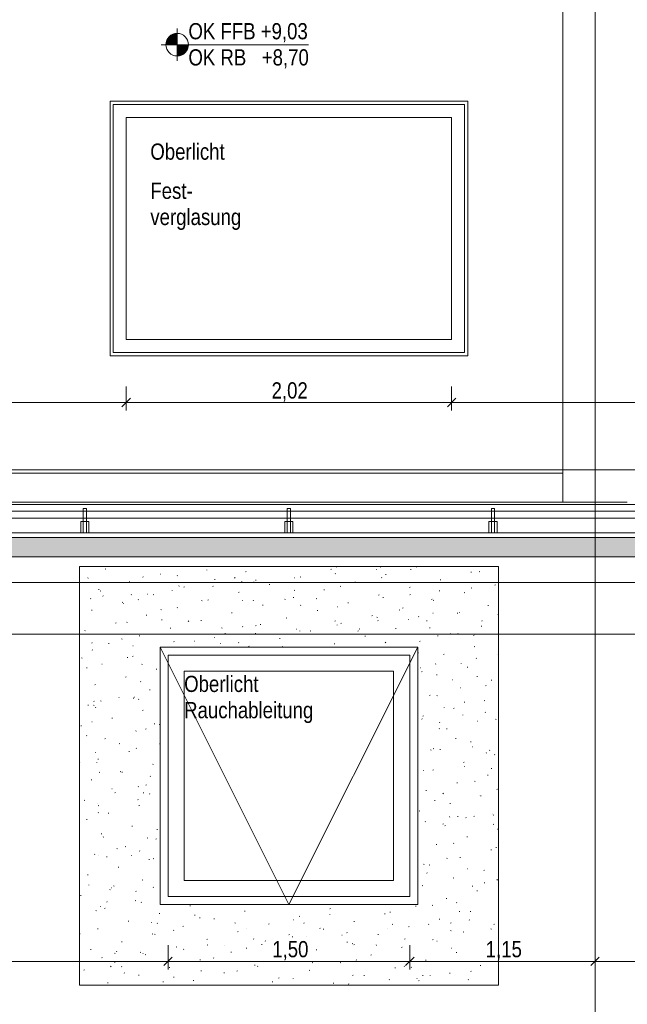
# Model space of a CAD drawing. Extents: x -720 to 300, y 62 to 1112.
# Tile 33 of 60: x -528 to -453, y 709 to 831. Entities that reach past the tile are written whole.
import ezdxf
from ezdxf.lldxf.tags import DXFTag

# ---------------------------------------------------------------- set-up
doc = ezdxf.new("R2010")
doc.units = 0
doc.layers.get('0').update_dxf_attribs({"lineweight": 13})
for name, color, linetype, lineweight, true_color in [('30 -36 Dächer- 3 Dachbeläge', 9, 'Continuous', 15, 0x808080), ('30 -36 Dächer- 3 Dachbeläge Gründach', 9, 'Continuous', 9, 0x808080), ('30 -36 Dächer- 4 Dachbekleidungen', 9, 'Continuous', 9, 0x808080), ('60- 61 allgemeine Ausstattung- 4 Terrassen', 9, 'Continuous', 9, 0x808080), ('70 -72 Beschriftung- 1 Beschriftung allgemein', 7, 'Continuous', 9, 0xff6633), ('70 -76 Bemaßung- 2 Allgemein', 9, 'Continuous', 5, 0x808080)]:
    doc.layers.add(name, color=color, linetype=linetype, lineweight=lineweight, true_color=true_color)
for name, color, linetype, lineweight in [('40 -43 Lüftungsanlagen - Entrauchung', 7, 'Continuous', 9), ('70 -71 Achsen- 1 Gebäudeachsen', 7, 'STRICHPUNKT2-A06DN9U3MF', 18), ('70 -72 Beschriftung- 5 Höhenkoten', 7, 'Continuous', 15), ('70 -73 Bauteildarst.- 2 verdeckt 0.15', 7, 'grob-A06DN9U4MF', 15)]:
    doc.layers.add(name, color=color, linetype=linetype, lineweight=lineweight)
doc.styles.get("Standard").update_dxf_attribs({"font": 'ARIALN.TTF'})
tags = doc.linetypes.add('grob-A06DN9U4MF', pattern=[14, 3, -8, 3]).pattern_tags.tags
tags[8:9] = [DXFTag(74, 4), DXFTag(75, 0), DXFTag(340, '0'), DXFTag(46, 0.0), DXFTag(50, 0.0), DXFTag(44, 0.0), DXFTag(45, 0.0)]
tags[6:7] = [DXFTag(74, 4), DXFTag(75, 0), DXFTag(340, '0'), DXFTag(46, 0.0), DXFTag(50, 0.0), DXFTag(44, 0.0), DXFTag(45, 0.0)]
tags[4:5] = [DXFTag(74, 4), DXFTag(75, 0), DXFTag(340, '0'), DXFTag(46, 0.0), DXFTag(50, 0.0), DXFTag(44, 0.0), DXFTag(45, 0.0)]
tags = doc.linetypes.add('STRICHPUNKT2-A06DN9U3MF', pattern=[12.7, 6.35, -3.175, 0, -3.175]).pattern_tags.tags
tags[10:11] = [DXFTag(74, 4), DXFTag(75, 0), DXFTag(340, '0'), DXFTag(46, 0.0), DXFTag(50, 0.0), DXFTag(44, 0.0), DXFTag(45, 0.0)]
tags[8:9] = [DXFTag(74, 4), DXFTag(75, 0), DXFTag(340, '0'), DXFTag(46, 0.0), DXFTag(50, 0.0), DXFTag(44, 0.0), DXFTag(45, 0.0)]
tags[6:7] = [DXFTag(74, 4), DXFTag(75, 0), DXFTag(340, '0'), DXFTag(46, 0.0), DXFTag(50, 0.0), DXFTag(44, 0.0), DXFTag(45, 0.0)]
tags[4:5] = [DXFTag(74, 4), DXFTag(75, 0), DXFTag(340, '0'), DXFTag(46, 0.0), DXFTag(50, 0.0), DXFTag(44, 0.0), DXFTag(45, 0.0)]

# ---------------------------------------------------------------- blocks, each defined once
blk = doc.blocks.new('Referenz-A06DN9U5MF')
at = {"layer": '30 -36 Dächer- 3 Dachbeläge', "color": 0, "linetype": 'Continuous', "ltscale": 0.15}
for p, q in [((76.46, 766.51), (-606.85, 766.51)), ((-603.05, 764.11), (76.46, 764.11))]:
    blk.add_line(p, q, dxfattribs=at)
at = {"layer": '30 -36 Dächer- 3 Dachbeläge', "color": 0, "lineweight": 9}
for p, q in [((-603.05, 764.11), (76.46, 764.11)), ((-517.64, 762.6), (-517.56, 762.62)), ((-507.03, 762.91), (-507.01, 762.91)), ((-505.04, 762.44), (-505.05, 762.51)), ((-500.25, 762.26), (-500.17, 762.28)), ((-489.64, 762.56), (-489.56, 762.58)), ((-488.93, 762.83), (-488.94, 762.9)), ((-483.99, 762.53), (-484.02, 762.56)), ((-483.51, 762.86), (-483.43, 762.83)), ((-479.75, 762.56), (-479.68, 762.54)), ((-479.04, 762.86), (-478.96, 762.88)), ((-472.25, 762.21), (-472.17, 762.23)), ((-471.24, 762.28), (-471.17, 762.25)), ((-519.75, 761.51), (-519.8, 761.45)), ((-514.67, 761), (-514.59, 761.02)), ((-513, 761.63), (-512.92, 761.6)), ((-510.85, 761.95), (-510.77, 761.97)), ((-508.71, 761.78), (-508.69, 761.75)), ((-504.07, 761.3), (-503.99, 761.32)), ((-501.53, 761.53), (-501.59, 761.47)), ((-500.73, 761.06), (-500.66, 761.03)), ((-499.19, 760.97), (-499.21, 761)), ((-499.01, 761.22), (-498.93, 761.2)), ((-494.12, 761.49), (-494.15, 761.52)), ((-493.46, 761.61), (-493.38, 761.63)), ((-489.06, 762.01), (-489.09, 762.04)), ((-486.68, 760.96), (-486.6, 760.98)), ((-483.31, 761.55), (-483.37, 761.49)), ((-482.86, 761.91), (-482.78, 761.93)), ((-476.07, 761.26), (-475.99, 761.28)), ((-518.49, 760.05), (-518.41, 760.07)), ((-518.26, 759.88), (-518.18, 759.86)), ((-509.32, 759.93), (-509.34, 759.96)), ((-508.46, 760.51), (-508.53, 760.46)), ((-507.89, 760.35), (-507.81, 760.37)), ((-504.25, 760.45), (-504.28, 760.48)), ((-501.1, 759.7), (-501.02, 759.72)), ((-497.28, 760.66), (-497.2, 760.67)), ((-494.12, 759.97), (-494.18, 759.93)), ((-490.5, 760.01), (-490.42, 760.03)), ((-488.47, 760.48), (-488.4, 760.45)), ((-479.89, 760.31), (-479.81, 760.33)), ((-476.21, 759.91), (-476.13, 759.88)), ((-473.11, 759.66), (-473.03, 759.68)), ((-472.22, 760.26), (-472.15, 760.24)), ((-469.29, 760.61), (-469.21, 760.63)), ((-519.45, 758.89), (-519.47, 758.92)), ((-517.96, 759.26), (-517.89, 759.23)), ((-515.53, 758.45), (-515.45, 758.47)), ((-514.38, 759.41), (-514.41, 759.44)), ((-513.52, 758.83), (-513.57, 758.78)), ((-512.43, 759.47), (-512.4, 759.47)), ((-511.71, 759.4), (-511.63, 759.42)), ((-505.7, 758.68), (-505.62, 758.65)), ((-504.92, 758.75), (-504.84, 758.77)), ((-500.62, 758.69), (-500.58, 758.69)), ((-499.26, 758.65), (-499.27, 758.72)), ((-495.3, 758.85), (-495.36, 758.8)), ((-494.32, 759.05), (-494.24, 759.07)), ((-491.48, 758.92), (-491.4, 758.9)), ((-483.71, 759.36), (-483.63, 759.38)), ((-483.15, 759.04), (-483.15, 759.11)), ((-479.77, 759.44), (-479.83, 759.39)), ((-477.08, 758.87), (-477.14, 758.82)), ((-476.93, 758.71), (-476.85, 758.73)), ((-519.35, 757.49), (-519.27, 757.51)), ((-515.38, 758.26), (-515.38, 758.33)), ((-510.73, 757.58), (-510.65, 757.55)), ((-508.74, 757.8), (-508.66, 757.82)), ((-498.14, 758.1), (-498.06, 758.12)), ((-493.43, 758.11), (-493.36, 758.08)), ((-491.35, 757.45), (-491.27, 757.47)), ((-488.81, 757.91), (-488.77, 757.91)), ((-487.53, 758.4), (-487.45, 758.42)), ((-481.17, 757.53), (-481.1, 757.5)), ((-480.75, 757.76), (-480.67, 757.77)), ((-470.14, 758.06), (-470.07, 758.08)), ((-512.56, 756.85), (-512.48, 756.86)), ((-510.66, 756.31), (-510.59, 756.28)), ((-507.29, 756.16), (-507.34, 756.1)), ((-505.78, 756.2), (-505.7, 756.22)), ((-501.96, 757.15), (-501.88, 757.17)), ((-495.17, 756.5), (-495.09, 756.52)), ((-489.07, 756.18), (-489.13, 756.12)), ((-484.57, 756.8), (-484.49, 756.82)), ((-483.95, 756.62), (-483.87, 756.6)), ((-483.79, 756.16), (-483.82, 756.19)), ((-480.01, 756.38), (-480, 756.35)), ((-478.72, 756.68), (-478.75, 756.71)), ((-477.78, 756.15), (-477.71, 756.17)), ((-477, 757.13), (-476.96, 757.13)), ((-473.96, 757.11), (-473.89, 757.13)), ((-473.66, 757.2), (-473.69, 757.23)), ((-470.85, 756.2), (-470.91, 756.14)), ((-468.91, 756.96), (-468.85, 756.93)), ((-520.2, 754.94), (-520.12, 754.96)), ((-516.38, 755.89), (-516.3, 755.91)), ((-514.91, 755.99), (-514.98, 755.95)), ((-509.6, 755.24), (-509.52, 755.26)), ((-503.2, 755.28), (-503.12, 755.25)), ((-500.57, 755.46), (-500.63, 755.41)), ((-498.99, 755.55), (-498.92, 755.57)), ((-498.4, 755.73), (-498.32, 755.7)), ((-493.92, 755.12), (-493.95, 755.15)), ((-493.48, 754.87), (-493.48, 754.94)), ((-492.21, 754.9), (-492.13, 754.92)), ((-488.85, 755.64), (-488.88, 755.67)), ((-488.39, 755.85), (-488.31, 755.87)), ((-486.22, 754.92), (-486.28, 754.88)), ((-486.13, 755.16), (-486.06, 755.13)), ((-481.6, 755.2), (-481.53, 755.22)), ((-477.36, 755.26), (-477.37, 755.33)), ((-471, 755.5), (-470.92, 755.52)), ((76.46, 754.51), (-593.85, 754.51)), ((-515.62, 753.93), (-515.55, 753.9)), ((-513.42, 754.29), (-513.34, 754.31)), ((-509.59, 754.47), (-509.6, 754.54)), ((-509.11, 753.56), (-509.14, 753.59)), ((-506.63, 753.64), (-506.56, 753.66)), ((-504.05, 754.08), (-504.08, 754.11)), ((-502.81, 754.59), (-502.74, 754.61)), ((-498.98, 754.6), (-499.01, 754.63)), ((-496.03, 753.95), (-495.95, 753.96)), ((-485.42, 754.25), (-485.35, 754.27)), ((-478.64, 753.6), (-478.56, 753.62)), ((-476.42, 754.32), (-476.34, 754.29)), ((-474.82, 754.55), (-474.74, 754.57)), ((-473.87, 754.58), (-473.8, 754.55)), ((-471.87, 754.39), (-471.94, 754.34)), ((-519.28, 753.46), (-519.33, 753.41)), ((-519.24, 752.52), (-519.27, 752.55)), ((-517.24, 753.34), (-517.16, 753.36)), ((-514.18, 753.04), (-514.21, 753.07)), ((-503.36, 753.36), (-503.29, 753.33)), ((-501.06, 753.48), (-501.12, 753.43)), ((-499.85, 752.99), (-499.77, 753.01)), ((-495.67, 752.97), (-495.59, 752.95)), ((-489.24, 753.3), (-489.17, 753.32)), ((-482.84, 753.5), (-482.9, 753.45)), ((-471.85, 752.95), (-471.78, 752.97)), ((-520.59, 751.56), (-520.51, 751.53)), ((-514.92, 751.63), (-514.85, 751.61)), ((-514.27, 751.74), (-514.2, 751.76)), ((-478.83, 752.21), (-478.76, 752.18)), ((-475.67, 752), (-475.6, 752.02)), ((-471.58, 751.47), (-471.59, 751.54)), ((-468.89, 752.01), (-468.85, 752)), ((-468.89, 751.35), (-468.85, 751.36)), ((-519.92, 750.3), (-519.93, 750.37)), ((-518.09, 750.78), (-518.02, 750.8)), ((-513.05, 750.79), (-513.1, 750.73)), ((-511.31, 750.14), (-511.23, 750.15)), ((-478.52, 750.31), (-478.55, 750.34)), ((-476.61, 750.83), (-476.67, 750.77)), ((-473.46, 750.83), (-473.48, 750.86)), ((-472.71, 750.4), (-472.63, 750.42)), ((-515.13, 749.18), (-515.05, 749.2)), ((-478.32, 749.87), (-478.39, 749.83)), ((-476.53, 749.44), (-476.45, 749.46)), ((-474.53, 748.82), (-474.49, 748.82)), ((-471.53, 749.26), (-471.46, 749.23)), ((-469.74, 748.79), (-469.67, 748.81)), ((-518.95, 748.23), (-518.87, 748.25)), ((-513.28, 748.61), (-513.21, 748.58)), ((-512.16, 747.58), (-512.09, 747.6)), ((-473.56, 747.84), (-473.49, 747.86)), ((-470.38, 748.15), (-470.44, 748.1)), ((-518.25, 746.23), (-518.17, 746.2)), ((-515.98, 746.63), (-515.91, 746.65)), ((-514.14, 746.51), (-514.15, 746.58)), ((-513.98, 746.67), (-514, 746.7)), ((-513.47, 746.43), (-513.53, 746.38)), ((-477.38, 746.89), (-477.31, 746.91)), ((-476.49, 746.88), (-476.42, 746.85)), ((-470.6, 746.24), (-470.52, 746.26)), ((-519.8, 745.68), (-519.73, 745.7)), ((-519.12, 745.68), (-519.04, 745.66)), ((-519.04, 746.15), (-519.07, 746.18)), ((-518.8, 745.42), (-518.86, 745.36)), ((-513.02, 745.03), (-512.94, 745.05)), ((-475.59, 745.43), (-475.57, 745.4)), ((-474.42, 745.29), (-474.34, 745.31)), ((-473.08, 746.07), (-473, 746.04)), ((-516.84, 744.08), (-516.76, 744.09)), ((-478.32, 743.94), (-478.34, 743.97)), ((-478.24, 744.34), (-478.16, 744.36)), ((-473.25, 744.46), (-473.28, 744.48)), ((-470.43, 744.82), (-470.49, 744.78)), ((-469.19, 743.93), (-469.12, 743.9)), ((-520.66, 743.12), (-520.58, 743.14)), ((-519.31, 743.63), (-519.27, 743.62)), ((-512.58, 742.74), (-512.63, 742.69)), ((-511.59, 743.38), (-511.51, 743.36)), ((-510.95, 743.28), (-510.87, 743.25)), ((-476.14, 742.78), (-476.2, 742.73)), ((-476.13, 743.51), (-476.14, 743.58)), ((-475.27, 742.73), (-475.2, 742.75)), ((-471.45, 743.69), (-471.38, 743.71)), ((-519.92, 741.91), (-519.98, 741.86)), ((-517.69, 741.52), (-517.62, 741.54)), ((-513.87, 742.47), (-513.8, 742.49)), ((-474.16, 741.56), (-474.08, 741.53)), ((-515.91, 740.91), (-515.84, 740.88)), ((-513.77, 740.3), (-513.8, 740.33)), ((-510.91, 740.87), (-510.85, 740.89)), ((-477.27, 740.12), (-477.2, 740.1)), ((-476.88, 740.31), (-476.94, 740.26)), ((-476.13, 740.18), (-476.05, 740.2)), ((-472.31, 741.13), (-472.23, 741.15)), ((-472.06, 740.51), (-472.03, 740.51)), ((-469.91, 740.11), (-469.97, 740.05)), ((-518.84, 739.78), (-518.86, 739.81)), ((-518.55, 738.97), (-518.47, 738.99)), ((-514.73, 739.92), (-514.65, 739.94)), ((-470.34, 739.73), (-470.35, 739.8)), ((-469.34, 739.53), (-469.27, 739.55)), ((-520.85, 738.52), (-520.8, 738.5)), ((-518.69, 738.55), (-518.7, 738.62)), ((-511.76, 738.32), (-511.69, 738.34)), ((-473.16, 738.58), (-473.09, 738.6)), ((-473.05, 738.08), (-473.07, 738.11)), ((-469.74, 737.82), (-469.67, 737.8)), ((-518.33, 737.37), (-518.39, 737.32)), ((-515.78, 737.44), (-515.7, 737.41)), ((-515.58, 737.37), (-515.51, 737.38)), ((-512.02, 736.86), (-512.08, 736.81)), ((-478.11, 737.56), (-478.14, 737.59)), ((-476.98, 737.63), (-476.91, 737.65)), ((-470.2, 736.98), (-470.12, 737)), ((-519.4, 736.41), (-519.33, 736.43)), ((-516.84, 735.31), (-516.8, 735.31)), ((-513.57, 735.58), (-513.5, 735.55)), ((-512.62, 735.76), (-512.54, 735.78)), ((-474.02, 736.02), (-473.94, 736.04)), ((-471.82, 736.23), (-471.75, 736.2)), ((-468.98, 735.25), (-469.05, 735.21)), ((-516.44, 734.81), (-516.36, 734.83)), ((-512.91, 734.77), (-512.91, 734.84)), ((-512.1, 734.7), (-512.16, 734.64)), ((-477.84, 735.07), (-477.76, 735.09)), ((-475.67, 734.74), (-475.73, 734.68)), ((-471.16, 734.48), (-471.15, 734.45)), ((-471.05, 734.42), (-470.98, 734.44)), ((-520.26, 733.86), (-520.18, 733.88)), ((-518.63, 733.41), (-518.66, 733.44)), ((-518.54, 733.21), (-518.46, 733.18)), ((-513.57, 733.93), (-513.59, 733.96)), ((-513.47, 733.21), (-513.4, 733.23)), ((-476.78, 733.86), (-476.71, 733.83)), ((-474.87, 733.47), (-474.8, 733.49)), ((-518.47, 732.34), (-518.53, 732.3)), ((-517.29, 732.26), (-517.22, 732.28)), ((-478.69, 732.52), (-478.62, 732.54)), ((-474.89, 731.77), (-474.9, 731.84)), ((-473.94, 731.87), (-473.86, 731.85)), ((-472.84, 731.71), (-472.87, 731.74)), ((-471.91, 731.87), (-471.83, 731.89)), ((-469.59, 732.2), (-469.56, 732.2)), ((-469.44, 732.06), (-469.5, 732.01)), ((-519.97, 731.49), (-519.9, 731.47)), ((-514.33, 730.66), (-514.25, 730.67)), ((-477.91, 731.19), (-477.94, 731.22)), ((-475.73, 730.92), (-475.65, 730.94)), ((-475.43, 730.74), (-475.5, 730.69)), ((-469.48, 730.91), (-469.41, 730.88)), ((-518.15, 729.7), (-518.07, 729.72)), ((-517.86, 729.33), (-517.92, 729.27)), ((-512.44, 729.19), (-512.37, 729.16)), ((-511.23, 730.26), (-511.16, 730.23)), ((-472.76, 729.32), (-472.69, 729.33)), ((-468.94, 730.27), (-468.87, 730.29)), ((-516.2, 727.88), (-516.12, 727.85)), ((-515.18, 728.1), (-515.11, 728.12)), ((-511.36, 729.05), (-511.29, 729.07)), ((-476.58, 728.36), (-476.51, 728.38)), ((-474.44, 728.53), (-474.37, 728.5)), ((-469.11, 727.98), (-469.12, 728.05)), ((-519, 727.15), (-518.93, 727.17)), ((-518.43, 727.04), (-518.46, 727.07)), ((-517.46, 726.8), (-517.46, 726.88)), ((-514.37, 727), (-514.34, 727)), ((-513.36, 727.56), (-513.39, 727.59)), ((-511.63, 726.65), (-511.69, 726.6)), ((-475.2, 726.69), (-475.26, 726.64)), ((-473.62, 726.76), (-473.54, 726.78)), ((-469.8, 727.71), (-469.72, 727.73)), ((-516.04, 725.55), (-515.96, 725.57)), ((-512.22, 726.5), (-512.14, 726.52)), ((-478.13, 725.92), (-478.05, 725.9)), ((-477.44, 725.81), (-477.36, 725.83)), ((-519.86, 724.6), (-519.78, 724.61)), ((-477.71, 724.82), (-477.73, 724.85)), ((-474.48, 724.21), (-474.4, 724.23)), ((-472.64, 725.34), (-472.67, 725.37)), ((-470.65, 725.16), (-470.58, 725.18)), ((-519.7, 723.37), (-519.69, 723.34)), ((-516.89, 722.99), (-516.82, 723.01)), ((-516.64, 723.24), (-516.56, 723.22)), ((-513.07, 723.95), (-513, 723.97)), ((-511.67, 723.02), (-511.68, 723.09)), ((-478.3, 723.25), (-478.22, 723.27)), ((-472.11, 723.21), (-472.03, 723.18)), ((-470.6, 723.62), (-470.52, 723.6)), ((-468.97, 724.01), (-469.03, 723.96)), ((-520.71, 722.04), (-520.64, 722.06)), ((-517.02, 722.77), (-517.09, 722.73)), ((-513.86, 722.56), (-513.79, 722.53)), ((-471.51, 722.61), (-471.43, 722.62)), ((-518.23, 720.67), (-518.25, 720.7)), ((-517.39, 721.28), (-517.45, 721.23)), ((-513.93, 721.39), (-513.85, 721.41)), ((-513.16, 721.19), (-513.19, 721.22)), ((-507.15, 720.74), (-507.07, 720.76)), ((-479.15, 720.7), (-479.07, 720.72)), ((-477.07, 720.83), (-477, 720.8)), ((-475.33, 721.65), (-475.25, 721.67)), ((-473.99, 721.17), (-474.05, 721.13)), ((-518.82, 720.18), (-518.75, 720.15)), ((-517.75, 720.44), (-517.67, 720.46)), ((-510.97, 719.79), (-510.89, 719.81)), ((-506.56, 719.61), (-506.49, 719.58)), ((-500.36, 720.09), (-500.28, 720.11)), ((-493.58, 719.44), (-493.5, 719.46)), ((-489.77, 719.63), (-489.78, 719.7)), ((-489.76, 720.4), (-489.68, 720.42)), ((-482.97, 719.75), (-482.89, 719.77)), ((-482.32, 719.98), (-482.25, 719.96)), ((-473.66, 720.02), (-473.67, 720.09)), ((-472.37, 720.05), (-472.29, 720.07)), ((-514.79, 718.84), (-514.71, 718.86)), ((-511.9, 718.69), (-511.87, 718.69)), ((-511.16, 718.61), (-511.22, 718.55)), ((-508, 718.19), (-507.92, 718.21)), ((-505.89, 719.24), (-505.9, 719.31)), ((-504.18, 719.14), (-504.1, 719.16)), ((-501.58, 718.64), (-501.5, 718.61)), ((-497.4, 718.49), (-497.32, 718.51)), ((-494.3, 719.03), (-494.22, 719)), ((-492.95, 718.63), (-493, 718.57)), ((-486.79, 718.8), (-486.71, 718.81)), ((-482.03, 718.46), (-481.96, 718.43)), ((-480.01, 718.15), (-479.93, 718.17)), ((-477.5, 718.45), (-477.53, 718.48)), ((-476.19, 719.1), (-476.11, 719.12)), ((-474.73, 718.64), (-474.79, 718.59)), ((-472.44, 718.97), (-472.46, 719)), ((-469.4, 718.45), (-469.32, 718.47)), ((-520.83, 717.29), (-520.75, 717.27)), ((-518.61, 717.89), (-518.53, 717.9)), ((-511.82, 717.24), (-511.74, 717.26)), ((-511.52, 717.23), (-511.45, 717.2)), ((-509.13, 717.72), (-509.19, 717.68)), ((-501.22, 717.54), (-501.14, 717.56)), ((-500.09, 717.91), (-500.06, 717.91)), ((-494.78, 717.19), (-494.85, 717.14)), ((-494.43, 716.89), (-494.35, 716.91)), ((-492.7, 716.89), (-492.72, 716.92)), ((-491.01, 717.98), (-490.99, 717.94)), ((-490.61, 717.84), (-490.53, 717.86)), ((-488.28, 717.13), (-488.25, 717.13)), ((-487.63, 717.41), (-487.66, 717.44)), ((-483.83, 717.19), (-483.75, 717.21)), ((-482.57, 717.93), (-482.59, 717.96)), ((-474.79, 717.68), (-474.72, 717.65)), ((-473.22, 717.5), (-473.14, 717.52)), ((-469.77, 717.88), (-469.7, 717.85)), ((-515.64, 716.28), (-515.56, 716.3)), ((-508.86, 715.63), (-508.78, 715.65)), ((-505.04, 716.59), (-504.96, 716.61)), ((-504.93, 715.93), (-504.99, 715.88)), ((-502.83, 715.85), (-502.85, 715.88)), ((-499.26, 716.66), (-499.19, 716.63)), ((-498.25, 715.94), (-498.17, 715.96)), ((-497.76, 716.37), (-497.79, 716.4)), ((-494.05, 716.33), (-493.97, 716.31)), ((-487.65, 716.24), (-487.57, 716.26)), ((-487, 716.08), (-486.92, 716.05)), ((-486.72, 715.95), (-486.78, 715.9)), ((-483.99, 715.84), (-484, 715.91)), ((-480.44, 716.65), (-480.5, 716.61)), ((-477.04, 716.54), (-476.96, 716.56)), ((-476.47, 716.35), (-476.44, 716.35)), ((-470.26, 715.9), (-470.18, 715.91)), ((-519.46, 715.33), (-519.38, 715.35)), ((-516.49, 714.86), (-516.41, 714.83)), ((-516.22, 715.06), (-516.23, 715.13)), ((-513.3, 714.99), (-513.22, 714.97)), ((-512.96, 714.82), (-512.98, 714.84)), ((-512.68, 714.68), (-512.6, 714.7)), ((-507.89, 715.33), (-507.92, 715.36)), ((-502.07, 714.99), (-501.99, 715)), ((-500.11, 715.45), (-500.11, 715.52)), ((-491.47, 715.29), (-491.39, 715.31)), ((-484.68, 714.64), (-484.6, 714.66)), ((-480.86, 715.59), (-480.78, 715.61)), ((-474.73, 715.51), (-474.66, 715.48)), ((-474.08, 714.94), (-474, 714.96)), ((-518.02, 714.3), (-518.05, 714.33)), ((-516.92, 713.24), (-516.98, 713.18)), ((-516.5, 713.73), (-516.42, 713.75)), ((-515.58, 713.21), (-515.64, 713.16)), ((-505.89, 714.03), (-505.81, 714.05)), ((-504.22, 714.28), (-504.15, 714.25)), ((-499.11, 713.38), (-499.03, 713.4)), ((-498.71, 713.26), (-498.76, 713.2)), ((-495.29, 714.34), (-495.21, 714.36)), ((-491.96, 713.71), (-491.89, 713.68)), ((-488.5, 713.69), (-488.42, 713.71)), ((-486.52, 714.03), (-486.44, 714.01)), ((-480.49, 713.27), (-480.55, 713.22)), ((-477.9, 713.99), (-477.82, 714.01)), ((-471.11, 713.34), (-471.03, 713.36)), ((-520.32, 712.78), (-520.24, 712.8)), ((-515.28, 712.42), (-515.26, 712.39)), ((-513.53, 712.13), (-513.45, 712.15)), ((-509.71, 713.08), (-509.63, 713.1)), ((-505.77, 712.69), (-505.69, 712.67)), ((-502.93, 712.43), (-502.85, 712.45)), ((-501.23, 712.67), (-501.3, 712.63)), ((-492.32, 712.74), (-492.24, 712.75)), ((-486.89, 712.14), (-486.95, 712.09)), ((-485.54, 712.09), (-485.46, 712.1)), ((-481.72, 713.04), (-481.64, 713.06)), ((-479.69, 713.13), (-479.62, 713.1)), ((-478.21, 712.06), (-478.21, 712.13)), ((-477.3, 712.08), (-477.32, 712.11)), ((-474.93, 712.39), (-474.85, 712.41)), ((-472.23, 712.6), (-472.26, 712.63)), ((-517.35, 711.18), (-517.27, 711.2)), ((-510.44, 711.27), (-510.45, 711.34)), ((-509.18, 711.91), (-509.11, 711.88)), ((-506.75, 711.48), (-506.67, 711.5)), ((-496.92, 711.33), (-496.85, 711.3)), ((-496.14, 711.78), (-496.06, 711.8)), ((-494.32, 711.67), (-494.33, 711.74)), ((-489.36, 711.13), (-489.28, 711.15)), ((-487.43, 711.04), (-487.45, 711.07)), ((-482.36, 711.56), (-482.39, 711.59)), ((-478.99, 711.73), (-478.91, 711.71)), ((-478.75, 711.44), (-478.67, 711.46)), ((-472.54, 711.6), (-472.61, 711.56))]:
    blk.add_line(p, q, dxfattribs=at)
at = {"layer": '30 -36 Dächer- 3 Dachbeläge', "color": 0, "linetype": 'Continuous', "lineweight": 9, "ltscale": 0.13}
for p, q in [((-520.85, 762.91), (-520.85, 710.91)), ((-468.85, 762.91), (-520.85, 762.91)), ((-468.85, 710.91), (-468.85, 762.91)), ((-510.85, 720.91), (-510.85, 752.91)), ((-510.85, 752.91), (-478.85, 752.91)), ((-478.85, 752.91), (-478.85, 720.91)), ((-478.85, 720.91), (-510.85, 720.91)), ((-520.85, 710.91), (-468.85, 710.91))]:
    blk.add_line(p, q, dxfattribs=at)
at = {"layer": '30 -36 Dächer- 3 Dachbeläge', "color": 0, "linetype": 'Continuous', "lineweight": 0, "ltscale": 0.13}
for points in [[(-603.05, 764.11), (-606.85, 766.51), (76.46, 766.51)], [(-603.05, 764.11), (76.46, 766.51), (76.46, 765.47)], [(-603.05, 764.11), (76.46, 765.47), (76.46, 764.11)]]:
    blk.add_solid(points, dxfattribs=at)
at = {"layer": '30 -36 Dächer- 3 Dachbeläge Gründach', "color": 0, "linetype": 'Continuous', "ltscale": 0.13}
blk.add_line((76.46, 760.91), (-593.85, 760.91), dxfattribs=at)
at = {"layer": '30 -36 Dächer- 4 Dachbekleidungen', "color": 0, "linetype": 'Continuous', "ltscale": 0.13}
for p, q in [((-600.45, 770.61), (76.46, 770.61)), ((76.46, 769.81), (-600.45, 769.81)), ((-519.98, 770.11), (-520.38, 770.11)), ((-520.38, 770.11), (-520.38, 768.51)), ((-519.98, 768.51), (-519.98, 770.11)), ((-494.65, 770.11), (-495.05, 770.11)), ((-495.05, 770.11), (-495.05, 768.51)), ((-494.65, 768.51), (-494.65, 770.11)), ((-469.32, 770.11), (-469.72, 770.11)), ((-469.72, 770.11), (-469.72, 768.51)), ((-469.32, 768.51), (-469.32, 770.11)), ((-600.45, 768.91), (76.46, 768.91)), ((-520.38, 768.51), (-520.68, 768.51)), ((-520.68, 768.51), (-520.68, 767.11)), ((-520.38, 767.11), (-520.38, 768.51)), ((-520.38, 768.51), (-519.98, 768.51)), ((-519.98, 768.51), (-519.98, 767.11)), ((-519.98, 768.51), (-519.68, 768.51)), ((-519.68, 768.51), (-519.68, 767.11)), ((-495.05, 768.51), (-495.35, 768.51)), ((-495.35, 768.51), (-495.35, 767.11)), ((-495.05, 767.11), (-495.05, 768.51)), ((-495.05, 768.51), (-494.65, 768.51)), ((-494.65, 768.51), (-494.65, 767.11)), ((-494.65, 768.51), (-494.35, 768.51)), ((-494.35, 768.51), (-494.35, 767.11)), ((-469.72, 768.51), (-470.02, 768.51)), ((-470.02, 768.51), (-470.02, 767.11)), ((-469.72, 767.11), (-469.72, 768.51)), ((-469.72, 768.51), (-469.32, 768.51)), ((-469.32, 768.51), (-469.32, 767.11)), ((-469.32, 768.51), (-469.02, 768.51)), ((-469.02, 768.51), (-469.02, 767.11)), ((76.46, 767.11), (-600.45, 767.11)), ((-520.68, 767.11), (-520.38, 767.11)), ((-519.98, 767.11), (-520.38, 767.11)), ((-519.68, 767.11), (-519.98, 767.11)), ((-495.35, 767.11), (-495.05, 767.11)), ((-494.65, 767.11), (-495.05, 767.11)), ((-494.35, 767.11), (-494.65, 767.11)), ((-470.02, 767.11), (-469.72, 767.11)), ((-469.32, 767.11), (-469.72, 767.11)), ((-469.02, 767.11), (-469.32, 767.11))]:
    blk.add_line(p, q, dxfattribs=at)
at = {"layer": '40 -43 Lüftungsanlagen - Entrauchung', "color": 0}
for p, q in [((-517.05, 820.71), (-472.65, 820.71)), ((-517.05, 789.11), (-517.05, 820.71)), ((-472.65, 820.71), (-472.65, 789.11)), ((-472.65, 789.11), (-517.05, 789.11)), ((-510.85, 752.91), (-478.85, 752.91)), ((-510.85, 720.91), (-510.85, 752.91)), ((-510.85, 752.91), (-494.85, 720.91)), ((-494.85, 720.91), (-478.85, 752.91)), ((-478.85, 752.91), (-478.85, 720.91)), ((-478.85, 720.91), (-510.85, 720.91))]:
    blk.add_line(p, q, dxfattribs=at)
at = {"layer": '40 -43 Lüftungsanlagen - Entrauchung', "color": 0, "linetype": 'Continuous', "ltscale": 0.13}
for p, q in [((-516.65, 820.31), (-473.05, 820.31)), ((-516.65, 789.51), (-516.65, 820.31)), ((-473.05, 820.31), (-473.05, 789.51)), ((-473.05, 789.51), (-516.65, 789.51)), ((-507.85, 749.91), (-481.85, 749.91)), ((-507.85, 723.91), (-507.85, 749.91)), ((-481.85, 749.91), (-481.85, 723.91)), ((-481.85, 723.91), (-507.85, 723.91))]:
    blk.add_line(p, q, dxfattribs=at)
at = {"layer": '60- 61 allgemeine Ausstattung- 4 Terrassen', "color": 0, "linetype": 'Continuous', "ltscale": 0.13}
for p, q in [((-460.85, 770.91), (-460.85, 1003.91)), ((-604.85, 774.51), (-460.85, 774.51)), ((-460.85, 774.51), (-460.85, 770.91)), ((-460.85, 770.91), (-604.85, 770.91)), ((-452.85, 770.91), (-460.85, 770.91))]:
    blk.add_line(p, q, dxfattribs=at)
at = {"layer": '70 -71 Achsen- 1 Gebäudeachsen', "color": 0, "linetype": 'STRICHPUNKT2-A06DN9U3MF', "ltscale": 0.18}
for p, q in [((-456.85, 1084.85), (-456.85, 85.41)), ((-682.49, 774.91), (76.46, 774.91))]:
    blk.add_line(p, q, dxfattribs=at)
at = {"layer": '70 -72 Beschriftung- 5 Höhenkoten', "color": 0, "linetype": 'Continuous', "ltscale": 0.15}
for p, q in [((-508.72, 825.75), (-508.72, 829.75)), ((-508.72, 827.75), (-508.72, 829.15)), ((-508.72, 829.15), (-508.72, 827.75)), ((-510.72, 827.75), (-492.43, 827.75)), ((-510.12, 827.75), (-508.72, 827.75)), ((-508.72, 827.75), (-510.12, 827.75)), ((-507.32, 827.75), (-508.72, 827.75)), ((-508.72, 827.75), (-508.72, 826.35)), ((-508.72, 827.75), (-507.32, 827.75)), ((-508.72, 826.35), (-508.72, 827.75))]:
    blk.add_line(p, q, dxfattribs=at)
for major_axis in [(0, 1.4), (1.4, 0), (-1.4, 0), (0, -1.4)]:
    blk.add_ellipse((-508.72, 827.75), major_axis=major_axis, ratio=1, start_param=0, end_param=1.570796, dxfattribs=at)
at = {"layer": '70 -72 Beschriftung- 5 Höhenkoten', "color": 0, "lineweight": 0}
for points in [[(-509.96, 827.75), (-510.05, 828.18), (-509.96, 828.38)], [(-509.85, 827.75), (-509.96, 828.38), (-509.85, 828.57)], [(-509.96, 827.75), (-509.96, 828.38), (-509.85, 827.75)], [(-509.71, 827.75), (-509.85, 828.57), (-509.71, 828.74)], [(-509.85, 827.75), (-509.85, 828.57), (-509.71, 827.75)], [(-509.54, 827.75), (-509.71, 828.74), (-509.54, 828.88)], [(-509.71, 827.75), (-509.71, 828.74), (-509.54, 827.75)], [(-509.35, 827.75), (-509.54, 828.88), (-509.35, 828.99)], [(-509.54, 827.75), (-509.54, 828.88), (-509.35, 827.75)], [(-509.15, 827.75), (-509.35, 828.99), (-509.15, 829.08)], [(-509.35, 827.75), (-509.35, 828.99), (-509.15, 827.75)], [(-508.94, 827.75), (-509.15, 829.08), (-508.94, 829.13)], [(-509.15, 827.75), (-509.15, 829.08), (-508.94, 827.75)], [(-508.72, 827.75), (-508.94, 829.13), (-508.72, 829.15)], [(-508.94, 827.75), (-508.94, 829.13), (-508.72, 827.75)], [(-510.1, 827.75), (-510.12, 827.75), (-510.1, 827.97)], [(-510.05, 827.75), (-510.1, 827.97), (-510.05, 828.18)], [(-510.1, 827.75), (-510.1, 827.97), (-510.05, 827.75)], [(-510.05, 827.75), (-510.05, 828.18), (-509.96, 827.75)], [(-508.72, 826.35), (-508.72, 827.75), (-508.5, 826.36)], [(-508.5, 826.36), (-508.72, 827.75), (-508.5, 827.75)], [(-508.5, 826.36), (-508.5, 827.75), (-508.28, 826.42)], [(-508.28, 826.42), (-508.5, 827.75), (-508.28, 827.75)], [(-508.28, 826.42), (-508.28, 827.75), (-508.08, 826.5)], [(-508.08, 826.5), (-508.28, 827.75), (-508.08, 827.75)], [(-508.08, 826.5), (-508.08, 827.75), (-507.89, 826.61)], [(-507.89, 826.61), (-508.08, 827.75), (-507.89, 827.75)], [(-507.89, 826.61), (-507.89, 827.75), (-507.73, 826.76)], [(-507.73, 826.76), (-507.89, 827.75), (-507.73, 827.75)], [(-507.73, 826.76), (-507.73, 827.75), (-507.58, 826.92)], [(-507.58, 826.92), (-507.73, 827.75), (-507.58, 827.75)], [(-507.58, 826.92), (-507.58, 827.75), (-507.47, 827.11)], [(-507.47, 827.11), (-507.58, 827.75), (-507.47, 827.75)], [(-507.47, 827.11), (-507.47, 827.75), (-507.39, 827.31)], [(-507.39, 827.31), (-507.47, 827.75), (-507.39, 827.75)], [(-507.39, 827.31), (-507.39, 827.75), (-507.33, 827.53)], [(-507.33, 827.53), (-507.39, 827.75), (-507.33, 827.75)], [(-507.33, 827.53), (-507.33, 827.75), (-507.32, 827.75)]]:
    blk.add_solid(points, dxfattribs=at)
at = {"layer": '70 -73 Bauteildarst.- 2 verdeckt 0.15', "color": 0, "linetype": 'grob-A06DN9U4MF', "ltscale": 0.15}
for p, q in [((-515.05, 818.71), (-474.65, 818.71)), ((-515.05, 791.11), (-515.05, 818.71)), ((-474.65, 818.71), (-474.65, 791.11)), ((-474.65, 791.11), (-515.05, 791.11)), ((-509.85, 751.91), (-479.85, 751.91)), ((-509.85, 721.91), (-509.85, 751.91)), ((-479.85, 751.91), (-479.85, 721.91)), ((-479.85, 721.91), (-509.85, 721.91))]:
    blk.add_line(p, q, dxfattribs=at)
at = {"layer": '70 -76 Bemaßung- 2 Allgemein', "color": 0, "linetype": 'Continuous', "ltscale": 0.13}
for p, q in [((-515.05, 785.28), (-515.05, 782.28)), ((-515.05, 785.28), (-515.05, 782.28)), ((-474.65, 785.28), (-474.65, 782.28)), ((-474.65, 785.28), (-474.65, 782.28)), ((-516.11, 783.28), (-607.79, 783.28)), ((-514.55, 783.28), (-516.11, 783.28)), ((-514.52, 783.82), (-515.58, 782.75)), ((-515.58, 782.75), (-514.52, 783.82)), ((-515.55, 783.28), (-513.99, 783.28)), ((-475.71, 783.28), (-513.99, 783.28)), ((-474.15, 783.28), (-475.71, 783.28)), ((-474.12, 783.82), (-475.18, 782.75)), ((-475.18, 782.75), (-474.12, 783.82)), ((-475.15, 783.28), (-473.59, 783.28)), ((-212.11, 783.28), (-473.59, 783.28)), ((-509.85, 715.86), (-509.85, 712.86)), ((-509.85, 715.86), (-509.85, 712.86)), ((-479.85, 715.86), (-479.85, 712.86)), ((-479.85, 715.86), (-479.85, 712.86)), ((-456.85, 715.86), (-456.85, 712.86)), ((-456.85, 715.86), (-456.85, 712.86)), ((-510.91, 713.86), (-554.79, 713.86)), ((-509.35, 713.86), (-510.91, 713.86)), ((-509.32, 714.39), (-510.38, 713.33)), ((-510.38, 713.33), (-509.32, 714.39)), ((-510.35, 713.86), (-508.79, 713.86)), ((-480.91, 713.86), (-508.79, 713.86)), ((-479.35, 713.86), (-480.91, 713.86)), ((-479.32, 714.39), (-480.38, 713.33)), ((-480.38, 713.33), (-479.32, 714.39)), ((-480.35, 713.86), (-478.79, 713.86)), ((-457.91, 713.86), (-478.79, 713.86)), ((-456.35, 713.86), (-457.91, 713.86)), ((-456.32, 714.39), (-457.38, 713.33)), ((-457.38, 713.33), (-456.32, 714.39)), ((-457.35, 713.86), (-455.79, 713.86)), ((-434.91, 713.86), (-455.79, 713.86))]:
    blk.add_line(p, q, dxfattribs=at)
at = {"layer": '70 -72 Beschriftung- 1 Beschriftung allgemein', "color": 0, "linetype": 'Continuous', "ltscale": 0.13, "char_height": 2.0138, "attachment_point": 1, "rotation": 359.9947}
for s, insert in [('{\\fArial Narrow;Oberlicht}', (-512.05, 815.47)), ('{\\fArial Narrow;Oberlicht}', (-507.85, 749.34)), ('{\\fArial Narrow;Rauchableitung}', (-507.85, 746.08))]:
    blk.add_mtext(s, dxfattribs=dict(at, insert=insert))
at = {"layer": '70 -72 Beschriftung- 1 Beschriftung allgemein', "color": 0, "linetype": 'Continuous', "ltscale": 0.13, "char_height": 2.0138, "attachment_point": 1}
for s, insert in [('{\\fArial Narrow;Fest-}', (-512.05, 810.6)), ('{\\fArial Narrow;verglasung}', (-512.05, 807.35))]:
    blk.add_mtext(s, dxfattribs=dict(at, insert=insert))
at = {"layer": '70 -72 Beschriftung- 5 Höhenkoten', "color": 0, "linetype": 'Continuous', "ltscale": 0.15, "char_height": 2.0138, "attachment_point": 1}
for s, insert in [('{\\fArial Narrow;OK FFB +9,03}', (-507.32, 830.43)), ('{\\fArial Narrow;OK RB   +8,70}', (-507.32, 827.18))]:
    blk.add_mtext(s, dxfattribs=dict(at, insert=insert))
at = {"layer": '70 -76 Bemaßung- 2 Allgemein', "color": 0, "linetype": 'Continuous', "ltscale": 0.13, "char_height": 2.0138, "attachment_point": 1}
for s, insert in [('{\\fArial Narrow;2,02}', (-497, 785.8)), ('{\\fArial Narrow;1,50}', (-496.92, 716.38)), ('{\\fArial Narrow;1,15}', (-470.42, 716.38))]:
    blk.add_mtext(s, dxfattribs=dict(at, insert=insert))

msp = doc.modelspace()

# ---------------------------------------------------------------- block references
at = {"color": 8, "lineweight": 13, "ltscale": 0.13, "true_color": 0x808080}
msp.add_blockref('Referenz-A06DN9U5MF', (0, 0), dxfattribs=at)

doc.saveas('drawing.dxf')
